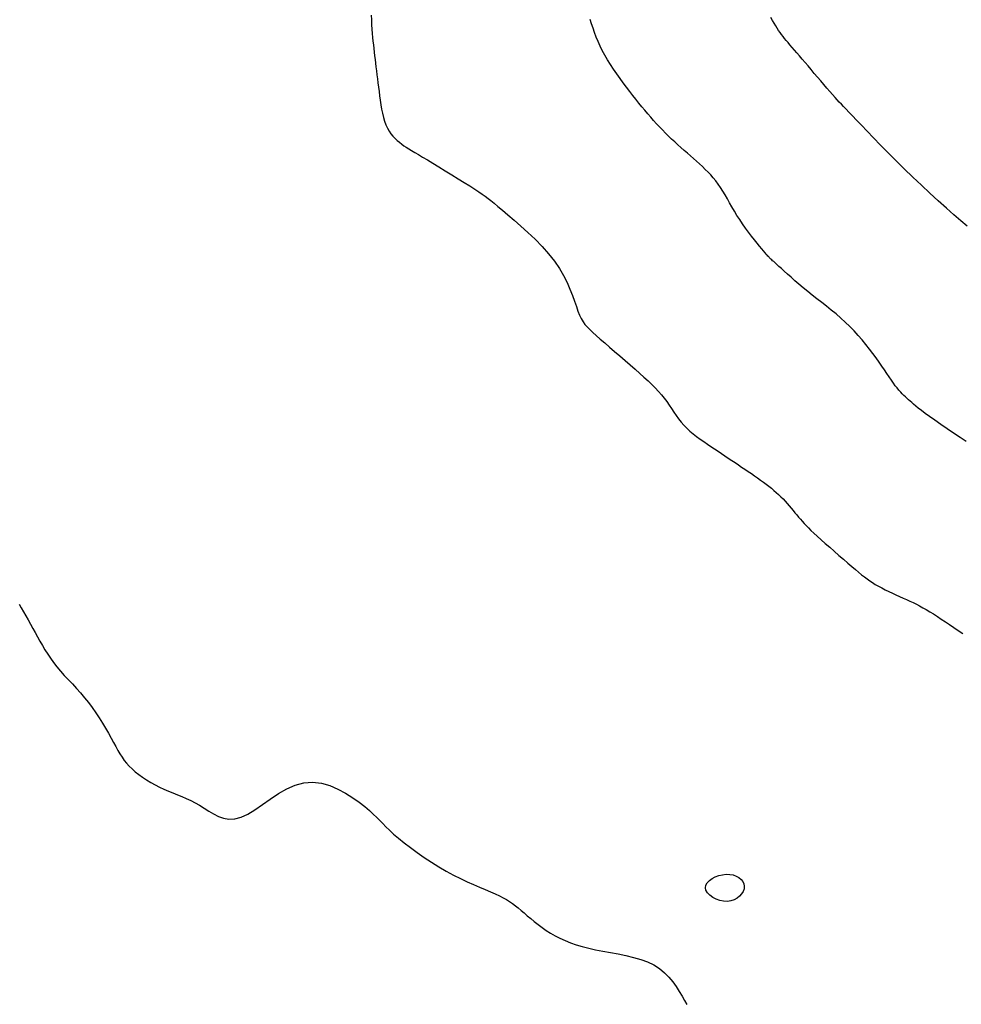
# Model space of a CAD drawing. Header units: millimetres. Extents: x 32690613 to 32693367, y 5343692 to 5344708.
# Tile 12 of 256: x 32692245 to 32692258, y 5343743 to 5343757. Entities that reach past the tile are written whole.
import ezdxf

# ---------------------------------------------------------------- set-up
doc = ezdxf.new("R2010")
doc.units = ezdxf.units.MM
doc.header["$LTSCALE"] = 20
for name, color, linetype in [('02-DGM_HL_495.00', 142, 'Continuous'), ('02-DGM_HL_495.50', 152, 'Continuous'), ('02-DGM_HL_496.00', 162, 'Continuous'), ('02-DGM_HL_496.50', 172, 'Continuous')]:
    doc.layers.add(name, color=color, linetype=linetype)

msp = doc.modelspace()

# ---------------------------------------------------------------- linework, layer by layer
at = {"layer": '02-DGM_HL_495.00', "elevation": 495, "flags": 128}
msp.add_lwpolyline([(32692244.77, 5343749.129), (32692244.801, 5343749.076), (32692244.833, 5343749.02), (32692244.866, 5343748.963), (32692244.899, 5343748.904), (32692244.932, 5343748.844), (32692244.966, 5343748.783), (32692244.999, 5343748.722), (32692245.033, 5343748.661), (32692245.067, 5343748.6), (32692245.102, 5343748.538), (32692245.139, 5343748.477), (32692245.178, 5343748.416), (32692245.219, 5343748.355), (32692245.263, 5343748.295), (32692245.31, 5343748.234), (32692245.361, 5343748.173), (32692245.415, 5343748.112), (32692245.472, 5343748.051), (32692245.53, 5343747.989), (32692245.589, 5343747.925), (32692245.647, 5343747.86), (32692245.705, 5343747.793), (32692245.761, 5343747.723), (32692245.815, 5343747.651), (32692245.866, 5343747.578), (32692245.914, 5343747.503), (32692245.96, 5343747.429), (32692246.003, 5343747.356), (32692246.044, 5343747.285), (32692246.082, 5343747.217), (32692246.117, 5343747.153), (32692246.149, 5343747.095), (32692246.18, 5343747.04), (32692246.21, 5343746.99), (32692246.24, 5343746.943), (32692246.271, 5343746.898), (32692246.304, 5343746.856), (32692246.341, 5343746.815), (32692246.382, 5343746.775), (32692246.428, 5343746.735), (32692246.478, 5343746.695), (32692246.532, 5343746.657), (32692246.589, 5343746.619), (32692246.649, 5343746.583), (32692246.711, 5343746.549), (32692246.774, 5343746.517), (32692246.838, 5343746.487), (32692246.902, 5343746.459), (32692246.965, 5343746.433), (32692247.029, 5343746.408), (32692247.092, 5343746.382), (32692247.156, 5343746.355), (32692247.219, 5343746.326), (32692247.283, 5343746.293), (32692247.347, 5343746.256), (32692247.412, 5343746.215), (32692247.477, 5343746.172), (32692247.544, 5343746.132), (32692247.614, 5343746.096), (32692247.688, 5343746.071), (32692247.765, 5343746.058), (32692247.849, 5343746.061), (32692247.938, 5343746.085), (32692248.034, 5343746.13), (32692248.135, 5343746.193), (32692248.243, 5343746.267), (32692248.355, 5343746.346), (32692248.471, 5343746.423), (32692248.59, 5343746.491), (32692248.712, 5343746.545), (32692248.836, 5343746.579), (32692248.96, 5343746.586), (32692249.084, 5343746.571), (32692249.205, 5343746.537), (32692249.321, 5343746.488), (32692249.431, 5343746.43), (32692249.533, 5343746.365), (32692249.625, 5343746.3), (32692249.704, 5343746.237), (32692249.77, 5343746.181), (32692249.826, 5343746.13), (32692249.874, 5343746.083), (32692249.918, 5343746.038), (32692249.96, 5343745.994), (32692250.006, 5343745.948), (32692250.056, 5343745.899), (32692250.115, 5343745.845), (32692250.186, 5343745.785), (32692250.267, 5343745.72), (32692250.356, 5343745.652), (32692250.451, 5343745.581), (32692250.552, 5343745.511), (32692250.656, 5343745.442), (32692250.761, 5343745.376), (32692250.866, 5343745.315), (32692250.969, 5343745.26), (32692251.068, 5343745.21), (32692251.165, 5343745.165), (32692251.256, 5343745.124), (32692251.343, 5343745.087), (32692251.424, 5343745.053), (32692251.499, 5343745.022), (32692251.566, 5343744.992), (32692251.626, 5343744.964), (32692251.68, 5343744.937), (32692251.728, 5343744.909), (32692251.772, 5343744.881), (32692251.813, 5343744.853), (32692251.853, 5343744.823), (32692251.893, 5343744.791), (32692251.934, 5343744.756), (32692251.978, 5343744.719), (32692252.023, 5343744.68), (32692252.072, 5343744.638), (32692252.123, 5343744.596), (32692252.177, 5343744.553), (32692252.234, 5343744.511), (32692252.293, 5343744.469), (32692252.356, 5343744.43), (32692252.421, 5343744.392), (32692252.49, 5343744.357), (32692252.563, 5343744.324), (32692252.64, 5343744.294), (32692252.722, 5343744.265), (32692252.809, 5343744.239), (32692252.901, 5343744.215), (32692252.999, 5343744.193), (32692253.102, 5343744.173), (32692253.21, 5343744.153), (32692253.32, 5343744.133), (32692253.43, 5343744.111), (32692253.538, 5343744.085), (32692253.642, 5343744.055), (32692253.74, 5343744.019), (32692253.83, 5343743.976), (32692253.91, 5343743.925), (32692253.982, 5343743.866), (32692254.045, 5343743.803), (32692254.1, 5343743.736), (32692254.149, 5343743.668), (32692254.193, 5343743.599), (32692254.232, 5343743.532), (32692254.267, 5343743.469), (32692254.299, 5343743.41)], dxfattribs=at)
msp.add_lwpolyline([(32692254.565, 5343745.079), (32692254.571, 5343745.115), (32692254.591, 5343745.149), (32692254.622, 5343745.181), (32692254.661, 5343745.209), (32692254.707, 5343745.234), (32692254.758, 5343745.253), (32692254.811, 5343745.265), (32692254.864, 5343745.271), (32692254.914, 5343745.269), (32692254.962, 5343745.261), (32692255.005, 5343745.245), (32692255.043, 5343745.224), (32692255.074, 5343745.199), (32692255.098, 5343745.169), (32692255.114, 5343745.136), (32692255.121, 5343745.101), (32692255.117, 5343745.064), (32692255.104, 5343745.026), (32692255.082, 5343744.99), (32692255.053, 5343744.957), (32692255.017, 5343744.928), (32692254.976, 5343744.905), (32692254.929, 5343744.89), (32692254.879, 5343744.883), (32692254.826, 5343744.886), (32692254.772, 5343744.897), (32692254.72, 5343744.917), (32692254.672, 5343744.942), (32692254.63, 5343744.973), (32692254.596, 5343745.006), (32692254.574, 5343745.042)], close=True, dxfattribs=at)
at = {"layer": '02-DGM_HL_495.50', "elevation": 495.5, "flags": 128}
msp.add_lwpolyline([(32692249.794, 5343757.538), (32692249.798, 5343757.47), (32692249.802, 5343757.403), (32692249.806, 5343757.339), (32692249.811, 5343757.279), (32692249.816, 5343757.221), (32692249.821, 5343757.166), (32692249.827, 5343757.113), (32692249.833, 5343757.061), (32692249.838, 5343757.009), (32692249.845, 5343756.958), (32692249.851, 5343756.906), (32692249.858, 5343756.853), (32692249.864, 5343756.799), (32692249.871, 5343756.744), (32692249.878, 5343756.688), (32692249.885, 5343756.63), (32692249.892, 5343756.572), (32692249.899, 5343756.511), (32692249.907, 5343756.45), (32692249.915, 5343756.387), (32692249.923, 5343756.324), (32692249.932, 5343756.26), (32692249.943, 5343756.198), (32692249.955, 5343756.137), (32692249.969, 5343756.079), (32692249.985, 5343756.023), (32692250.004, 5343755.972), (32692250.026, 5343755.926), (32692250.05, 5343755.883), (32692250.077, 5343755.845), (32692250.106, 5343755.81), (32692250.136, 5343755.778), (32692250.167, 5343755.749), (32692250.199, 5343755.723), (32692250.231, 5343755.698), (32692250.263, 5343755.675), (32692250.297, 5343755.653), (32692250.333, 5343755.629), (32692250.373, 5343755.605), (32692250.418, 5343755.578), (32692250.47, 5343755.547), (32692250.53, 5343755.512), (32692250.598, 5343755.471), (32692250.677, 5343755.424), (32692250.763, 5343755.372), (32692250.853, 5343755.317), (32692250.945, 5343755.26), (32692251.036, 5343755.204), (32692251.123, 5343755.15), (32692251.203, 5343755.1), (32692251.273, 5343755.055), (32692251.332, 5343755.017), (32692251.381, 5343754.984), (32692251.424, 5343754.953), (32692251.464, 5343754.923), (32692251.505, 5343754.89), (32692251.551, 5343754.853), (32692251.604, 5343754.808), (32692251.669, 5343754.754), (32692251.747, 5343754.688), (32692251.836, 5343754.612), (32692251.932, 5343754.528), (32692252.033, 5343754.436), (32692252.135, 5343754.338), (32692252.234, 5343754.237), (32692252.327, 5343754.133), (32692252.41, 5343754.028), (32692252.481, 5343753.923), (32692252.541, 5343753.821), (32692252.591, 5343753.721), (32692252.633, 5343753.626), (32692252.668, 5343753.536), (32692252.698, 5343753.453), (32692252.724, 5343753.377), (32692252.747, 5343753.311), (32692252.771, 5343753.254), (32692252.794, 5343753.205), (32692252.819, 5343753.162), (32692252.847, 5343753.123), (32692252.879, 5343753.086), (32692252.915, 5343753.049), (32692252.958, 5343753.009), (32692253.008, 5343752.964), (32692253.065, 5343752.914), (32692253.129, 5343752.858), (32692253.198, 5343752.799), (32692253.27, 5343752.736), (32692253.344, 5343752.672), (32692253.419, 5343752.607), (32692253.492, 5343752.544), (32692253.562, 5343752.482), (32692253.628, 5343752.424), (32692253.689, 5343752.369), (32692253.747, 5343752.316), (32692253.8, 5343752.265), (32692253.85, 5343752.215), (32692253.896, 5343752.166), (32692253.939, 5343752.118), (32692253.978, 5343752.069), (32692254.015, 5343752.02), (32692254.05, 5343751.97), (32692254.083, 5343751.921), (32692254.116, 5343751.872), (32692254.149, 5343751.823), (32692254.183, 5343751.775), (32692254.219, 5343751.729), (32692254.257, 5343751.684), (32692254.299, 5343751.641), (32692254.344, 5343751.6), (32692254.391, 5343751.56), (32692254.44, 5343751.522), (32692254.491, 5343751.485), (32692254.542, 5343751.449), (32692254.594, 5343751.413), (32692254.645, 5343751.379), (32692254.696, 5343751.345), (32692254.746, 5343751.311), (32692254.796, 5343751.278), (32692254.844, 5343751.246), (32692254.893, 5343751.213), (32692254.941, 5343751.181), (32692254.989, 5343751.149), (32692255.036, 5343751.117), (32692255.083, 5343751.086), (32692255.13, 5343751.054), (32692255.176, 5343751.023), (32692255.222, 5343750.992), (32692255.267, 5343750.961), (32692255.31, 5343750.931), (32692255.353, 5343750.901), (32692255.394, 5343750.871), (32692255.433, 5343750.841), (32692255.471, 5343750.812), (32692255.508, 5343750.783), (32692255.543, 5343750.753), (32692255.577, 5343750.723), (32692255.61, 5343750.693), (32692255.643, 5343750.663), (32692255.674, 5343750.631), (32692255.704, 5343750.599), (32692255.734, 5343750.566), (32692255.762, 5343750.533), (32692255.79, 5343750.499), (32692255.818, 5343750.466), (32692255.844, 5343750.434), (32692255.871, 5343750.402), (32692255.896, 5343750.371), (32692255.921, 5343750.341), (32692255.947, 5343750.312), (32692255.974, 5343750.282), (32692256.003, 5343750.251), (32692256.035, 5343750.218), (32692256.072, 5343750.182), (32692256.114, 5343750.143), (32692256.162, 5343750.098), (32692256.216, 5343750.049), (32692256.276, 5343749.996), (32692256.34, 5343749.94), (32692256.406, 5343749.883), (32692256.472, 5343749.825), (32692256.537, 5343749.769), (32692256.599, 5343749.716), (32692256.656, 5343749.667), (32692256.707, 5343749.623), (32692256.753, 5343749.584), (32692256.795, 5343749.549), (32692256.835, 5343749.517), (32692256.873, 5343749.488), (32692256.911, 5343749.461), (32692256.95, 5343749.436), (32692256.991, 5343749.41), (32692257.035, 5343749.385), (32692257.082, 5343749.36), (32692257.131, 5343749.335), (32692257.182, 5343749.31), (32692257.234, 5343749.286), (32692257.286, 5343749.262), (32692257.337, 5343749.238), (32692257.388, 5343749.215), (32692257.436, 5343749.193), (32692257.484, 5343749.172), (32692257.53, 5343749.15), (32692257.577, 5343749.127), (32692257.623, 5343749.103), (32692257.671, 5343749.078), (32692257.719, 5343749.051), (32692257.77, 5343749.021), (32692257.822, 5343748.989), (32692257.877, 5343748.953), (32692257.933, 5343748.916), (32692257.992, 5343748.876), (32692258.051, 5343748.836), (32692258.113, 5343748.794), (32692258.175, 5343748.751), (32692258.239, 5343748.708)], dxfattribs=at)
at = {"layer": '02-DGM_HL_496.00', "elevation": 496, "flags": 128}
msp.add_lwpolyline([(32692258.288, 5343751.449), (32692258.2, 5343751.509), (32692258.108, 5343751.571), (32692258.015, 5343751.634), (32692257.925, 5343751.696), (32692257.841, 5343751.754), (32692257.765, 5343751.807), (32692257.701, 5343751.853), (32692257.648, 5343751.893), (32692257.604, 5343751.927), (32692257.567, 5343751.957), (32692257.536, 5343751.983), (32692257.51, 5343752.006), (32692257.487, 5343752.027), (32692257.465, 5343752.048), (32692257.443, 5343752.068), (32692257.421, 5343752.088), (32692257.399, 5343752.109), (32692257.376, 5343752.132), (32692257.353, 5343752.157), (32692257.328, 5343752.184), (32692257.303, 5343752.215), (32692257.276, 5343752.248), (32692257.249, 5343752.286), (32692257.22, 5343752.328), (32692257.189, 5343752.374), (32692257.156, 5343752.422), (32692257.121, 5343752.474), (32692257.084, 5343752.529), (32692257.045, 5343752.586), (32692257.002, 5343752.646), (32692256.956, 5343752.708), (32692256.908, 5343752.771), (32692256.857, 5343752.836), (32692256.803, 5343752.901), (32692256.746, 5343752.965), (32692256.687, 5343753.03), (32692256.626, 5343753.093), (32692256.563, 5343753.155), (32692256.497, 5343753.214), (32692256.431, 5343753.272), (32692256.363, 5343753.328), (32692256.294, 5343753.383), (32692256.226, 5343753.436), (32692256.158, 5343753.489), (32692256.091, 5343753.542), (32692256.026, 5343753.594), (32692255.962, 5343753.646), (32692255.901, 5343753.697), (32692255.843, 5343753.747), (32692255.788, 5343753.796), (32692255.738, 5343753.841), (32692255.692, 5343753.882), (32692255.651, 5343753.92), (32692255.615, 5343753.952), (32692255.585, 5343753.979), (32692255.561, 5343754.001), (32692255.541, 5343754.019), (32692255.525, 5343754.033), (32692255.512, 5343754.045), (32692255.501, 5343754.054), (32692255.492, 5343754.063), (32692255.484, 5343754.07), (32692255.477, 5343754.078), (32692255.469, 5343754.087), (32692255.459, 5343754.097), (32692255.448, 5343754.11), (32692255.434, 5343754.126), (32692255.417, 5343754.147), (32692255.396, 5343754.172), (32692255.37, 5343754.203), (32692255.339, 5343754.241), (32692255.304, 5343754.284), (32692255.265, 5343754.332), (32692255.224, 5343754.385), (32692255.181, 5343754.44), (32692255.138, 5343754.498), (32692255.095, 5343754.558), (32692255.055, 5343754.619), (32692255.016, 5343754.68), (32692254.98, 5343754.741), (32692254.945, 5343754.801), (32692254.912, 5343754.86), (32692254.879, 5343754.918), (32692254.847, 5343754.973), (32692254.815, 5343755.027), (32692254.782, 5343755.078), (32692254.749, 5343755.126), (32692254.714, 5343755.172), (32692254.678, 5343755.216), (32692254.641, 5343755.258), (32692254.603, 5343755.298), (32692254.564, 5343755.337), (32692254.524, 5343755.376), (32692254.483, 5343755.414), (32692254.44, 5343755.453), (32692254.397, 5343755.491), (32692254.352, 5343755.53), (32692254.308, 5343755.569), (32692254.263, 5343755.608), (32692254.217, 5343755.648), (32692254.172, 5343755.688), (32692254.128, 5343755.729), (32692254.084, 5343755.77), (32692254.04, 5343755.812), (32692253.997, 5343755.855), (32692253.954, 5343755.899), (32692253.912, 5343755.943), (32692253.869, 5343755.988), (32692253.827, 5343756.035), (32692253.786, 5343756.082), (32692253.744, 5343756.13), (32692253.702, 5343756.18), (32692253.66, 5343756.231), (32692253.617, 5343756.283), (32692253.574, 5343756.337), (32692253.531, 5343756.393), (32692253.486, 5343756.45), (32692253.441, 5343756.51), (32692253.394, 5343756.572), (32692253.347, 5343756.635), (32692253.301, 5343756.7), (32692253.255, 5343756.766), (32692253.211, 5343756.833), (32692253.169, 5343756.9), (32692253.129, 5343756.966), (32692253.094, 5343757.033), (32692253.062, 5343757.098), (32692253.033, 5343757.162), (32692253.008, 5343757.226), (32692252.984, 5343757.289), (32692252.963, 5343757.351), (32692252.942, 5343757.414), (32692252.921, 5343757.476)], dxfattribs=at)
at = {"layer": '02-DGM_HL_496.50', "elevation": 496.5, "flags": 128}
msp.add_lwpolyline([(32692258.3, 5343754.524), (32692258.212, 5343754.601), (32692258.113, 5343754.688), (32692258.005, 5343754.784), (32692257.89, 5343754.888), (32692257.77, 5343754.997), (32692257.648, 5343755.11), (32692257.526, 5343755.226), (32692257.405, 5343755.343), (32692257.288, 5343755.459), (32692257.175, 5343755.572), (32692257.067, 5343755.682), (32692256.967, 5343755.785), (32692256.876, 5343755.88), (32692256.794, 5343755.966), (32692256.722, 5343756.041), (32692256.663, 5343756.103), (32692256.614, 5343756.154), (32692256.573, 5343756.197), (32692256.537, 5343756.234), (32692256.506, 5343756.267), (32692256.477, 5343756.298), (32692256.448, 5343756.33), (32692256.417, 5343756.365), (32692256.381, 5343756.405), (32692256.343, 5343756.45), (32692256.301, 5343756.498), (32692256.257, 5343756.548), (32692256.212, 5343756.601), (32692256.166, 5343756.654), (32692256.12, 5343756.708), (32692256.075, 5343756.761), (32692256.031, 5343756.813), (32692255.988, 5343756.863), (32692255.947, 5343756.911), (32692255.908, 5343756.957), (32692255.871, 5343757), (32692255.836, 5343757.041), (32692255.803, 5343757.079), (32692255.773, 5343757.115), (32692255.745, 5343757.147), (32692255.72, 5343757.177), (32692255.696, 5343757.206), (32692255.674, 5343757.233), (32692255.653, 5343757.261), (32692255.632, 5343757.289), (32692255.611, 5343757.319), (32692255.591, 5343757.351), (32692255.569, 5343757.385), (32692255.547, 5343757.423), (32692255.524, 5343757.463), (32692255.5, 5343757.506)], dxfattribs=at)

doc.saveas('drawing.dxf')
